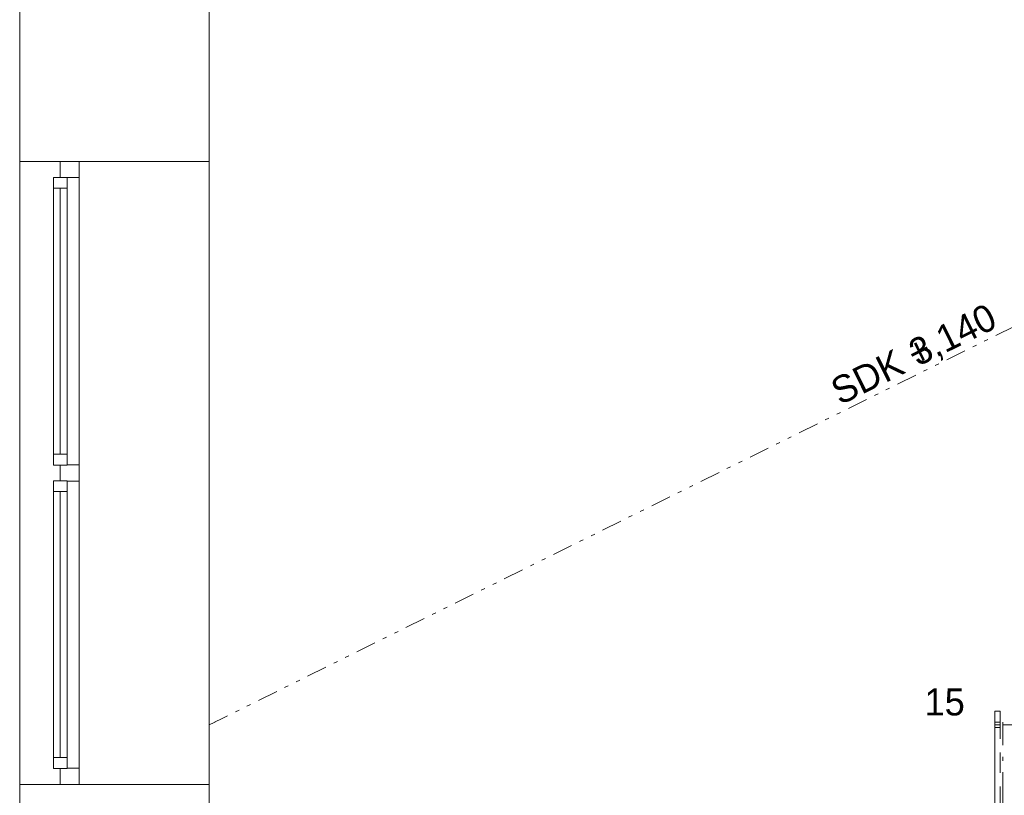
# Model space of a CAD drawing. Header units: millimetres. Extents: x -13540 to 53600, y -21460 to 10383.
# Tile 5 of 17: x -11600 to -7965, y -3930 to -1067. Entities that reach past the tile are written whole.
import ezdxf

# ---------------------------------------------------------------- set-up
doc = ezdxf.new("R2010")
doc.units = ezdxf.units.MM
doc.header["$MEASUREMENT"] = 0
doc.set_wipeout_variables(frame=1)
for name, pattern in [('Wipeout_Contour', [1000, 0, -1000]), ('Čerchovaná M', [225, 125, -42.5, 15, -42.5]), ('Čerchovaná se dvěma tečkami S', [202.5, 75, -32.5, 15, -32.5, 15, -32.5]), ('Čárkovaná S', [125, 75, -50])]:
    doc.linetypes.add(name, pattern=pattern)
for name, color, linetype in [('02_Desky', 7, 'Continuous'), ('02_Zdi VNĚJŠÍ - nosné.obálka', 7, 'Continuous'), ('04_Schodiště', 7, 'Continuous'), ('05_Podhledy', 7, 'Continuous'), ('05_Zábradlí', 7, 'Continuous'), ('Nové_05_Podhledy', 7, 'Continuous'), ('Otvory – Okna', 7, 'Continuous'), ('Výplně - Povrchové', 7, 'Continuous')]:
    doc.layers.add(name, color=color, linetype=linetype)

msp = doc.modelspace()

# ---------------------------------------------------------------- linework, layer by layer
at = {"layer": '02_Desky', "color": 251, "linetype": 'Continuous', "lineweight": 0, "flags": 128}
msp.add_lwpolyline([(-11600, 10010), (-11600, -4870), (-4900, -4870), (-4900, -7870), (-250, -7870), (-250, -11470), (53600, -11470), (53600, 9980), (41780, 9980), (41780, 0), (18380, 0), (18380, -580), (18220, -580), (14080, -580), (13920, -580), (13920, 0), (0, 0), (0, 10010)], close=True, dxfattribs=at)
at = {"layer": '02_Zdi VNĚJŠÍ - nosné.obálka', "color": 251, "linetype": 'Continuous', "lineweight": 0, "flags": 128}
for points in [[(-11600, 110), (-11600, -1590)], [(-10900, -1590), (-10900, -700)], [(-11600, -3890), (-11600, -4290.6)]]:
    msp.add_lwpolyline(points, dxfattribs=at)
at = {"layer": '05_Zábradlí', "color": 251, "linetype": 'Čárkovaná S', "lineweight": 0}
msp.add_line((-7980, -3620), (-8000, -3620), dxfattribs=at)
at = {"layer": 'Nové_05_Podhledy', "color": 251, "linetype": 'Čerchovaná M', "lineweight": 0, "flags": 128}
msp.add_lwpolyline([(-10900, -3670), (45880, -3670), (45880, 540), (42480, 540), (42480, -700), (-10900, -700)], close=True, dxfattribs=at)
at = {"layer": 'Otvory – Okna', "color": 251, "linetype": 'Continuous', "lineweight": 0}
for p, q in [((-11600, -1590), (-11600, -3890)), ((-11600, -1590), (-11450, -1590)), ((-11600, -1590), (-11600, -3890)), ((-11600, -1590), (-11450, -1590)), ((-11450, -1590), (-11450, -1649)), ((-11450, -1590), (-11380, -1590)), ((-11450, -1590), (-11380, -1590)), ((-11450, -1590), (-11450, -1649)), ((-11450, -1590), (-11380, -1590)), ((-11450, -1590), (-11380, -1590)), ((-11380, -1650), (-11380, -1590)), ((-11380, -1590), (-10900, -1590)), ((-11380, -1650), (-11380, -1590)), ((-11380, -1590), (-10900, -1590)), ((-11475, -1649), (-11475, -1689)), ((-11425, -1649), (-11475, -1649)), ((-11475, -1649), (-11475, -1689)), ((-11425, -1649), (-11475, -1649)), ((-11450, -1649), (-11425, -1649)), ((-11450, -1649), (-11425, -1649)), ((-11425, -1649), (-11425, -1650)), ((-11425, -1689), (-11425, -1649)), ((-11425, -1649), (-11425, -1650)), ((-11425, -1689), (-11425, -1649)), ((-11425, -1650), (-11380, -1650)), ((-11425, -1650), (-11380, -1650)), ((-11380, -2710), (-11380, -1650)), ((-11380, -2710), (-11380, -1650)), ((-11475, -1689), (-11475, -2671)), ((-11475, -1689), (-11425, -1689)), ((-11475, -1689), (-11475, -2671)), ((-11475, -1689), (-11475, -2671)), ((-11475, -1689), (-11425, -1689)), ((-11475, -1689), (-11475, -2671)), ((-11450, -1689), (-11450, -2671)), ((-11450, -1689), (-11450, -2671)), ((-11425, -2671), (-11425, -1689)), ((-11425, -2671), (-11425, -1689)), ((-11425, -2671), (-11475, -2671)), ((-11475, -2671), (-11475, -2711)), ((-11425, -2671), (-11475, -2671)), ((-11475, -2671), (-11475, -2711)), ((-11425, -2711), (-11425, -2671)), ((-11425, -2711), (-11425, -2671)), ((-11475, -2711), (-11425, -2711)), ((-11475, -2711), (-11425, -2711)), ((-11425, -2711), (-11450, -2711)), ((-11450, -2711), (-11450, -2740)), ((-11425, -2711), (-11450, -2711)), ((-11450, -2711), (-11450, -2740)), ((-11380, -2710), (-11425, -2710)), ((-11425, -2710), (-11425, -2711)), ((-11380, -2710), (-11425, -2710)), ((-11425, -2710), (-11425, -2711)), ((-11380, -2740), (-11380, -2710)), ((-11380, -2740), (-11380, -2710)), ((-11450, -2740), (-11450, -2769)), ((-11450, -2740), (-11450, -2769)), ((-11380, -2770), (-11380, -2740)), ((-11380, -2770), (-11380, -2740)), ((-11475, -2769), (-11475, -2809)), ((-11425, -2769), (-11475, -2769)), ((-11475, -2769), (-11475, -2809)), ((-11425, -2769), (-11475, -2769)), ((-11450, -2769), (-11425, -2769)), ((-11450, -2769), (-11425, -2769)), ((-11425, -2769), (-11425, -2770)), ((-11425, -2809), (-11425, -2769)), ((-11425, -2769), (-11425, -2770)), ((-11425, -2809), (-11425, -2769)), ((-11425, -2770), (-11380, -2770)), ((-11425, -2770), (-11380, -2770)), ((-11380, -3830), (-11380, -2770)), ((-11380, -3830), (-11380, -2770)), ((-11475, -2809), (-11475, -3791)), ((-11475, -2809), (-11425, -2809)), ((-11475, -2809), (-11475, -3791)), ((-11475, -2809), (-11475, -3791)), ((-11475, -2809), (-11425, -2809)), ((-11475, -2809), (-11475, -3791)), ((-11450, -2809), (-11450, -3791)), ((-11450, -2809), (-11450, -3791)), ((-11425, -3791), (-11425, -2809)), ((-11425, -3791), (-11425, -2809)), ((-11425, -3791), (-11475, -3791)), ((-11475, -3791), (-11475, -3831)), ((-11425, -3791), (-11475, -3791)), ((-11475, -3791), (-11475, -3831)), ((-11425, -3831), (-11425, -3791)), ((-11425, -3831), (-11425, -3791)), ((-11475, -3831), (-11425, -3831)), ((-11475, -3831), (-11425, -3831)), ((-11425, -3831), (-11450, -3831)), ((-11450, -3831), (-11450, -3890)), ((-11425, -3831), (-11450, -3831)), ((-11450, -3831), (-11450, -3890)), ((-11380, -3830), (-11425, -3830)), ((-11425, -3830), (-11425, -3831)), ((-11380, -3830), (-11425, -3830)), ((-11425, -3830), (-11425, -3831)), ((-11380, -3890), (-11380, -3830)), ((-11380, -3890), (-11380, -3830)), ((-11600, -3890), (-11450, -3890)), ((-11600, -3890), (-11450, -3890)), ((-11450, -3890), (-11380, -3890)), ((-11450, -3890), (-11380, -3890)), ((-11450, -3890), (-11380, -3890)), ((-11450, -3890), (-11380, -3890))]:
    msp.add_line(p, q, dxfattribs=at)

# ---------------------------------------------------------------- texts
at = {"layer": '04_Schodiště', "color": 251, "lineweight": 0, "insert": (-8259.6, -3585.9), "char_height": 100, "attachment_point": 4}
msp.add_mtext('\\A1;15', dxfattribs=at)
at = {"layer": '05_Podhledy', "color": 251, "lineweight": 0, "char_height": 100, "attachment_point": 1, "rotation": 26.3354}
for s, insert in [('\\A1;\\pt0,25000;3,140{\\H0.66x;\\S^  ;\\S^  ;\\S^  ;\\S^  ;\\S^  ;\\S^  ;\\S^  ;\\S^  ;\\S^  ;\\S^  ;\\S^  ;}', (-8328.6, -2258.7)), ('\\A1;\\pt0,25000;SDK +', (-8616, -2401.6))]:
    msp.add_mtext(s, dxfattribs=dict(at, insert=insert))

# ---------------------------------------------------------------- next in the draw order: wipeouts: each hides what was drawn before it
at = {"color": 251, "linetype": 'Wipeout_Contour', "lineweight": 0, "ltscale": 61047.941693}
msp.add_wipeout([(-7970, -3660), (-10900, -3660), (-10900, -3670), (-10900, -3970), (-7970, -3970), (-7970, -3670)], dxfattribs=at).dxf.layer = 'Výplně - Povrchové'

# ---------------------------------------------------------------- next in the draw order: linework, layer by layer
at = {"layer": '02_Zdi VNĚJŠÍ - nosné.obálka', "color": 251, "linetype": 'Continuous', "lineweight": 0, "flags": 128}
msp.add_lwpolyline([(-10900, -4290.6), (-10900, -3890)], dxfattribs=at)
at = {"layer": '04_Schodiště', "color": 251, "linetype": 'Čerchovaná M', "lineweight": 0}
for p, q in [((-10900, -3660), (-10900, -3670)), ((-10900, -3670), (-10900, -3970)), ((-7970, -3670), (-7970, -3660)), ((-7970, -3970), (-7970, -3670))]:
    msp.add_line(p, q, dxfattribs=at)
at = {"layer": '05_Zábradlí', "color": 251, "linetype": 'Čárkovaná S', "lineweight": 0}
for p, q in [((-8000, -3620), (-8000, -3670)), ((-7980, -3670), (-7980, -3620)), ((-8000, -3670), (-8000, -3976.1)), ((-7980, -3972), (-7980, -3670))]:
    msp.add_line(p, q, dxfattribs=at)
at = {"layer": '05_Zábradlí', "color": 251, "linetype": 'Čárkovaná S', "lineweight": 0, "flags": 128}
for points in [[(-8000, -3680), (-7980, -3680), (-7980, -3660), (-8000, -3660)], [(-7980, -3972), (-7980, -3670), (-8000, -3670), (-8000, -3976.1)]]:
    msp.add_lwpolyline(points, close=True, dxfattribs=at)
at = {"layer": 'Nové_05_Podhledy', "color": 251, "linetype": 'Čerchovaná se dvěma tečkami S', "lineweight": 0}
msp.add_lwpolyline([(-10900, -3670), (-4900, -700)], dxfattribs=at)
at = {"layer": 'Otvory – Okna', "color": 251, "linetype": 'Continuous', "lineweight": 0}
for p in [(-10900, -1590), (-10900, -1590), (-11380, -3890), (-11380, -3890)]:
    msp.add_line(p, (-10900, -3890), dxfattribs=at)

doc.saveas('drawing.dxf')
